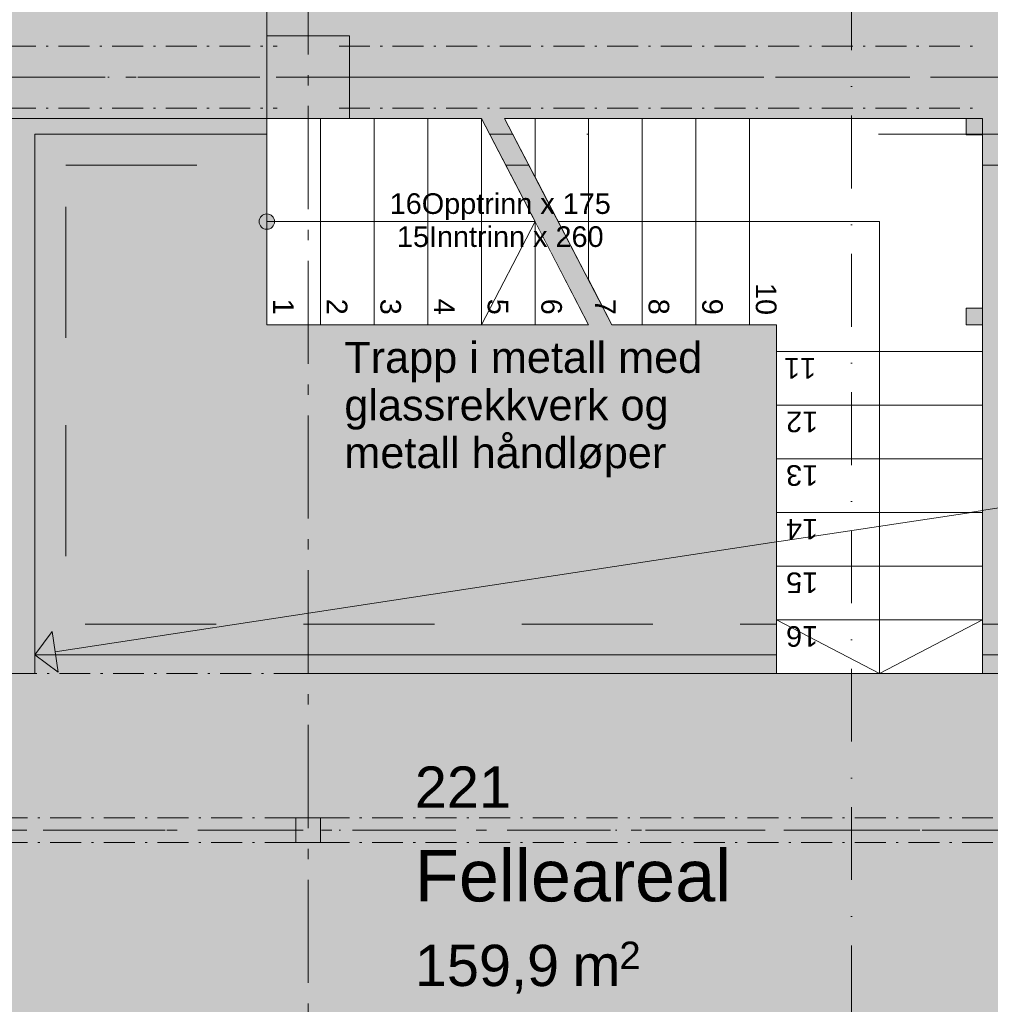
# Model space of a CAD drawing. Header units: millimetres. Extents: x -15957 to 238275, y -73214 to 42710.
# Tile 59 of 97: x 118188 to 122893, y -61795 to -57023. Entities that reach past the tile are written whole.
import ezdxf

# ---------------------------------------------------------------- set-up
doc = ezdxf.new("R2010")
doc.units = ezdxf.units.MM
doc.header["$LTSCALE"] = 0.5
doc.header["$MEASUREMENT"] = 0
for name, pattern in [('Akselinje', [1500, 1000, -200, 100, -200]), ('Dashed', [11288.88, 5644.44, -5644.44]), ('Dot & Dashed', [13405.56, 7055.56, -3527.78, 0, -2822.22]), ('Lang stiplet', [2116.666603, 1269.999981, -846.666622]), ('Over snittplan', [520, 300, -100, 20, -100]), ('PLINE', [0]), ('Prikk & stiplet', [1340.555525, 705.555534, -352.777767, 0, -282.222223]), ('Wipeout_Contour', [2000, 0, -2000])]:
    doc.linetypes.add(name, pattern=pattern)
for name, color, linetype in [('222- Søyler', 7, 'Continuous'), ('222- Søyler  (Skravur)', 7, 'Continuous'), ('222- Søyler  (Skravur)(Nye konstruksjoner)', 7, 'Continuous'), ('222- Søyler (Nye konstruksjoner)', 7, 'Continuous'), ('223- Bjelker', 7, 'Continuous'), ('223- Bjelker(Nye konstruksjoner)', 7, 'Continuous'), ('251- Frittbærende dekker', 7, 'Continuous'), ('251- Frittbærende dekker(Nye konstruksjoner)', 7, 'Continuous'), ('281- Innvendige trapper (Skravur)(Nye konstruksjoner)', 7, 'Continuous'), ('281- Innvendige trapper(Nye konstruksjoner)', 7, 'Continuous'), ('822- Modullinjer bygning', 7, 'Continuous'), ('852- Snittmarkør innvendig', 7, 'Continuous'), ('862- M___BRA(Skravur)', 7, 'Continuous'), ('862- M___Nettoareal Fase 0(Polylinje)(Nye konstruksjoner)', 7, 'Continuous'), ('862- M___Nettoareal Fase 0(Skravur)(Nye konstruksjoner)', 7, 'Continuous'), ('862- M___Nettoareal Fase 0(Tekst)(Nye konstruksjoner)', 7, 'Continuous'), ('892- Hjelpelag bygning(Nye konstruksjoner)', 7, 'Continuous')]:
    doc.layers.add(name, color=color, linetype=linetype)
doc.styles.add('GENERATED_STYLE_1', font='arial.ttf')

msp = doc.modelspace()

# ---------------------------------------------------------------- hatches: boundary and pattern name
at = {"layer": '222- Søyler  (Skravur)(Nye konstruksjoner)', "linetype": 'Continuous', "lineweight": 9, "true_color": 0x029e21}
msp.add_hatch(color=104, dxfattribs=at).paths.add_polyline_path([(119526, -61011.7), (119646, -61011.7), (119646, -60891.7), (119526, -60891.7)])
at = {"layer": '862- M___BRA(Skravur)', "linetype": 'Continuous', "lineweight": 0, "true_color": 0xffffff}
msp.add_hatch(color=7, dxfattribs=at).paths.add_polyline_path([(111786, -60301.7), (107986, -60301.7), (107986, -65451.7), (139686, -65451.7), (139686, -53981.8), (111786, -53981.7), (111786, -55621.7), (111786, -58571.7)])
at = {"layer": '862- M___Nettoareal Fase 0(Skravur)(Nye konstruksjoner)', "linetype": 'Continuous', "lineweight": 0, "true_color": 0xffffff}
for points in [[(111711, -54131.7), (111711, -57101.7), (111786, -57101.7), (111786, -58571.7), (111786, -59751.7), (111836, -59751.7), (111836, -65351.7), (118177.8, -65351.7), (118177.8, -62331.7), (134792.4, -62331.7), (134784.7, -57861.1), (126270.9, -57861.1), (126270.9, -54131.7), (119386, -54131.7), (119386, -57501.7), (114586, -57501.7), (114586, -54131.7)], [(114586, -57501.7), (119386, -57501.7), (119386, -54132.3), (114586, -54131.7)]]:
    msp.add_hatch(color=7, dxfattribs=at).paths.add_polyline_path(points)
at = {"layer": '892- Hjelpelag bygning(Nye konstruksjoner)', "linetype": 'Continuous', "lineweight": 0, "true_color": 0x000000}
msp.add_hatch(color=18, dxfattribs=at).paths.add_polyline_path([(118261, -60102.2), (118374.9, -60186), (118344.7, -59988.3)])

# ---------------------------------------------------------------- linework, layer by layer
at = {"layer": '222- Søyler (Nye konstruksjoner)', "color": 7, "linetype": 'PLINE', "lineweight": 13, "flags": 128}
msp.add_lwpolyline([(119526, -61011.7), (119646, -61011.7), (119646, -60891.7), (119526, -60891.7)], close=True, dxfattribs=at)
at = {"layer": '223- Bjelker', "color": 7, "linetype": 'Over snittplan', "lineweight": 5}
for p, q in [((116036, -57151.7), (119436, -57151.7)), ((119736, -57151.7), (122811, -57151.7)), ((116036, -57451.7), (119436, -57451.7)), ((119736, -57451.7), (122811, -57451.7))]:
    msp.add_line(p, q, dxfattribs=at)
at = {"layer": '223- Bjelker', "color": 253, "linetype": 'Prikk & stiplet', "lineweight": 9, "true_color": 0xb4b4b4}
msp.add_line((111386, -57301.7), (139836, -57301.7), dxfattribs=at)
at = {"layer": '223- Bjelker(Nye konstruksjoner)', "color": 7, "linetype": 'Over snittplan', "lineweight": 5}
for p, q in [((111836, -60891.7), (139686, -60891.7)), ((111836, -61011.7), (139686, -61011.7))]:
    msp.add_line(p, q, dxfattribs=at)
at = {"layer": '223- Bjelker(Nye konstruksjoner)', "color": 253, "linetype": 'Prikk & stiplet', "lineweight": 9, "true_color": 0xb4b4b4}
msp.add_line((111836, -60951.7), (139686, -60951.7), dxfattribs=at)
at = {"layer": '251- Frittbærende dekker(Nye konstruksjoner)', "color": 7, "linetype": 'PLINE', "lineweight": 13, "flags": 128}
msp.add_lwpolyline([(118261, -57578.7), (118261, -60102.2), (134797, -60102.2), (134797, -57578.7)], close=True, dxfattribs=at)
at = {"layer": '251- Frittbærende dekker(Nye konstruksjoner)', "color": 7, "linetype": 'Over snittplan', "lineweight": 13, "flags": 128}
msp.add_lwpolyline([(117996.1, -62331.7), (136311, -62331.7), (136311, -62321.7), (139686, -62321.7), (139680.6, -60191.7), (122856, -60191.7), (122856, -59931.7), (121856, -59931.7), (121856, -60191.7), (117996.1, -60191.7)], close=True, dxfattribs=at)
at = {"layer": '281- Innvendige trapper(Nye konstruksjoner)', "color": 7, "linetype": 'PLINE', "lineweight": 9}
for p, q in [((120426, -57501.7), (119386, -57501.7)), ((119386, -57501.7), (119386, -58501.7)), ((119386, -58501.7), (120946, -58501.7))]:
    msp.add_line(p, q, dxfattribs=at)
at = {"layer": '822- Modullinjer bygning', "color": 94, "linetype": 'Akselinje', "lineweight": 18}
for p, q in [((109102.5, -57301.7), (146808.7, -57301.7)), ((109301.5, -60951.7), (147007.7, -60951.7))]:
    msp.add_line(p, q, dxfattribs=at)
at = {"layer": '862- M___Nettoareal Fase 0(Polylinje)(Nye konstruksjoner)', "color": 7, "linetype": 'Continuous', "lineweight": 0, "true_color": 0xffffff, "flags": 128}
for points in [[(111711, -54131.7), (111711, -57101.7), (111786, -57101.7), (111786, -58571.7), (111786, -59751.7), (111836, -59751.7), (111836, -65351.7), (118177.8, -65351.7), (118177.8, -62331.7), (134792.4, -62331.7), (134784.7, -57861.1), (126270.9, -57861.1), (126270.9, -54131.7), (119386, -54131.7), (119386, -57501.7), (114586, -57501.7), (114586, -54131.7)], [(114586, -57501.7), (119386, -57501.7), (119386, -54132.3), (114586, -54131.7)]]:
    msp.add_lwpolyline(points, close=True, dxfattribs=at)
at = {"layer": '862- M___Nettoareal Fase 0(Polylinje)(Nye konstruksjoner)', "color": 7, "linetype": 'PLINE', "lineweight": 5, "flags": 128}
for points in [[(111711, -54131.7), (111711, -57101.7), (111786, -57101.7), (111786, -58571.7), (111786, -59751.7), (111836, -59751.7), (111836, -65351.7), (118177.8, -65351.7), (118177.8, -62331.7), (134792.4, -62331.7), (134784.7, -57861.1), (126270.9, -57861.1), (126270.9, -54131.7), (119386, -54131.7), (119386, -57501.7), (114586, -57501.7), (114586, -54131.7)], [(114586, -57501.7), (119386, -57501.7), (119386, -54132.3), (114586, -54131.7)]]:
    msp.add_lwpolyline(points, close=True, dxfattribs=at)
at = {"layer": '892- Hjelpelag bygning(Nye konstruksjoner)', "color": 7, "linetype": 'PLINE', "lineweight": 9}
for p, q in [((118261, -60102.2), (118344.7, -59988.3)), ((118344.7, -59988.3), (118374.9, -60186)), ((118261, -60102.2), (118374.9, -60186))]:
    msp.add_line(p, q, dxfattribs=at)
at = {"layer": '892- Hjelpelag bygning(Nye konstruksjoner)', "color": 253, "linetype": 'Lang stiplet', "lineweight": 9, "true_color": 0xaaaaaa, "flags": 128}
for points in [[(118261, -60102.2), (118261, -57578.7), (134797, -57578.7), (134797, -60102.2)], [(118411, -57728.7), (134597, -57728.7), (134597, -59952.2), (118411, -59952.2)]]:
    msp.add_lwpolyline(points, close=True, dxfattribs=at)

# ---------------------------------------------------------------- texts
at = {"layer": '862- M___Nettoareal Fase 0(Tekst)(Nye konstruksjoner)', "color": 7, "lineweight": 5, "attachment_point": 1, "style": 'GENERATED_STYLE_1'}
for s, insert, char_height in [('\\A1;{\\pql;\\pt0;\\fArial|b0|i0|c0|p0;\\W1.000000;}', (120561.3, -60596.6), 200), ('\\A1;{\\pql;\\pt0;\\fArial|b0|i0|c0|p0;\\W1.000000;221}', (120103.6, -60642.4), 200), ('\\A1;{\\pql;\\pt0;\\fArial|b0|i0|c0|p0;\\W1.000000;Felleareal}', (120103.6, -61046.6), 250), ('\\A1;{\\pql;\\pt0;\\fArial|b0|i0|c0|p0;\\W1.000000;}', (121609.1, -60989.5), 250), ('\\A1;{\\pql;\\pt0;\\fArial|b0|i0|c0|p0;\\W1.000000;}', (120103.6, -61460.9), 200), ('\\A1;{\\pql;\\fArial|b0|i0|c0|p0;\\W1.000000;159,9}', (120103.6, -61506.6), 200), ('\\A1;{\\pql;\\fArial|b0|i0|c0|p0;\\W1.000000;2}', (121094.7, -61491.4), 133.333), ('\\A1;{\\pql;\\fArial|b0|i0|c0|p0;\\W1.000000; m}', (120790, -61506.6), 200)]:
    msp.add_mtext(s, dxfattribs=dict(at, insert=insert, char_height=char_height))
at = {"layer": '892- Hjelpelag bygning(Nye konstruksjoner)', "color": 7, "linetype": 'Continuous', "lineweight": 5, "insert": (119761.7, -58584.7), "char_height": 150, "attachment_point": 1, "line_spacing_factor": 0.923612, "style": 'GENERATED_STYLE_1'}
msp.add_mtext('\\A1;{\\pql;\\fArial|b0|i0|c0|p0;\\W1.000000;Trapp i metall med\\P\\pql;\\fArial|b0|i0|c0|p0;\\W1.000000;glassrekkverk og \\P\\pql;\\fArial|b0|i0|c0|p0;\\W1.000000;metall håndløper}', dxfattribs=at)

# ---------------------------------------------------------------- next in the draw order: wipeouts: each hides what was drawn before it
at = {"color": 254, "linetype": 'Wipeout_Contour', "lineweight": 0, "ltscale": 531390.253608}
msp.add_wipeout([(119646, -57501.7), (119386, -57501.7), (119386, -58501.7), (119646, -58501.7)], dxfattribs=at).dxf.layer = '281- Innvendige trapper (Skravur)(Nye konstruksjoner)'

# ---------------------------------------------------------------- next in the draw order: hatches: boundary and pattern name
at = {"layer": '281- Innvendige trapper(Nye konstruksjoner)', "linetype": 'Continuous', "lineweight": 9, "true_color": 0xb4b4b4}
msp.add_hatch(color=253, dxfattribs=at).paths.add_polyline_path([(119386, -58039.2, 1), (119386, -57964.2, 1)])

# ---------------------------------------------------------------- next in the draw order: linework, layer by layer
at = {"layer": '281- Innvendige trapper(Nye konstruksjoner)', "color": 7, "linetype": 'PLINE', "lineweight": 5}
for p, q in [((119386, -57501.7), (119386, -58501.7)), ((119646, -58501.7), (119646, -57501.7))]:
    msp.add_line(p, q, dxfattribs=at)
at = {"layer": '281- Innvendige trapper(Nye konstruksjoner)', "color": 7, "linetype": 'PLINE', "lineweight": 9}
for p, q in [((119646, -57501.7), (119386, -57501.7)), ((119386, -58501.7), (119646, -58501.7))]:
    msp.add_line(p, q, dxfattribs=at)
at = {"layer": '281- Innvendige trapper(Nye konstruksjoner)', "color": 7, "linetype": 'PLINE', "lineweight": 9, "flags": 128}
msp.add_lwpolyline([(119386, -58039.2, 1), (119386, -57964.2, 1)], format="xyb", close=True, dxfattribs=at)
at = {"layer": '822- Modullinjer bygning', "color": 94, "linetype": 'Akselinje', "lineweight": 18}
msp.add_line((119586, -69191.4), (119586, -44666.4), dxfattribs=at)

# ---------------------------------------------------------------- next in the draw order: texts
at = {"layer": '281- Innvendige trapper(Nye konstruksjoner)', "color": 7, "lineweight": 5, "insert": (119466.7, -58375.5), "char_height": 100, "attachment_point": 4, "rotation": 270, "style": 'GENERATED_STYLE_1'}
msp.add_mtext('\\A1;{\\pql;\\fArial|b0|i0|c0|p0;\\W1.000000;1}', dxfattribs=at)

# ---------------------------------------------------------------- next in the draw order: wipeouts: each hides what was drawn before it
at = {"color": 254, "linetype": 'Wipeout_Contour', "lineweight": 0, "ltscale": 532326.082995}
msp.add_wipeout([(119906, -57501.7), (119646, -57501.7), (119646, -58501.7), (119906, -58501.7)], dxfattribs=at).dxf.layer = '281- Innvendige trapper (Skravur)(Nye konstruksjoner)'

# ---------------------------------------------------------------- next in the draw order: hatches: boundary and pattern name
at = {"layer": '222- Søyler  (Skravur)', "linetype": 'Continuous', "lineweight": 9, "true_color": 0xb4b4b4}
msp.add_hatch(color=253, dxfattribs=at).paths.add_polyline_path([(119386, -57501.7), (119786, -57501.7), (119786, -57101.7), (119386, -57101.7)])

# ---------------------------------------------------------------- next in the draw order: linework, layer by layer
at = {"layer": '222- Søyler', "color": 7, "linetype": 'PLINE', "lineweight": 13, "flags": 128}
msp.add_lwpolyline([(119386, -57501.7), (119786, -57501.7), (119786, -57101.7), (119386, -57101.7)], close=True, dxfattribs=at)
at = {"layer": '281- Innvendige trapper(Nye konstruksjoner)', "color": 7, "linetype": 'PLINE', "lineweight": 5}
for p, q in [((119646, -57501.7), (119646, -58501.7)), ((119906, -58501.7), (119906, -57501.7))]:
    msp.add_line(p, q, dxfattribs=at)
at = {"layer": '281- Innvendige trapper(Nye konstruksjoner)', "color": 7, "linetype": 'PLINE', "lineweight": 9}
for p, q in [((119906, -57501.7), (119646, -57501.7)), ((119386, -58001.7), (119646, -58001.7)), ((119646, -58501.7), (119906, -58501.7))]:
    msp.add_line(p, q, dxfattribs=at)

# ---------------------------------------------------------------- next in the draw order: texts
at = {"layer": '281- Innvendige trapper(Nye konstruksjoner)', "color": 7, "lineweight": 5, "insert": (119726.7, -58375.5), "char_height": 100, "attachment_point": 4, "rotation": 270, "style": 'GENERATED_STYLE_1'}
msp.add_mtext('\\A1;{\\pql;\\fArial|b0|i0|c0|p0;\\W1.000000;2}', dxfattribs=at)

# ---------------------------------------------------------------- next in the draw order: wipeouts: each hides what was drawn before it
at = {"color": 254, "linetype": 'Wipeout_Contour', "lineweight": 0, "ltscale": 533262.298341}
msp.add_wipeout([(120166, -57501.7), (119906, -57501.7), (119906, -58501.7), (120166, -58501.7)], dxfattribs=at).dxf.layer = '281- Innvendige trapper (Skravur)(Nye konstruksjoner)'

# ---------------------------------------------------------------- next in the draw order: linework, layer by layer
at = {"layer": '281- Innvendige trapper(Nye konstruksjoner)', "color": 7, "linetype": 'PLINE', "lineweight": 5}
for p, q in [((119906, -57501.7), (119906, -58501.7)), ((120166, -58501.7), (120166, -57501.7))]:
    msp.add_line(p, q, dxfattribs=at)
at = {"layer": '281- Innvendige trapper(Nye konstruksjoner)', "color": 7, "linetype": 'PLINE', "lineweight": 9}
for p, q in [((120166, -57501.7), (119906, -57501.7)), ((119906, -58501.7), (120166, -58501.7))]:
    msp.add_line(p, q, dxfattribs=at)

# ---------------------------------------------------------------- next in the draw order: texts
at = {"layer": '281- Innvendige trapper(Nye konstruksjoner)', "color": 7, "lineweight": 5, "insert": (119985.8, -58375.5), "char_height": 100, "attachment_point": 4, "rotation": 270, "style": 'GENERATED_STYLE_1'}
msp.add_mtext('\\A1;{\\pql;\\fArial|b0|i0|c0|p0;\\W1.000000;3}', dxfattribs=at)

# ---------------------------------------------------------------- next in the draw order: wipeouts: each hides what was drawn before it
at = {"color": 254, "linetype": 'Wipeout_Contour', "lineweight": 0, "ltscale": 534198.897659}
msp.add_wipeout([(120166, -57501.7), (120166, -58501.7), (120426, -58501.7), (120426, -57501.7)], dxfattribs=at).dxf.layer = '281- Innvendige trapper (Skravur)(Nye konstruksjoner)'

# ---------------------------------------------------------------- next in the draw order: linework, layer by layer
at = {"layer": '281- Innvendige trapper(Nye konstruksjoner)', "color": 7, "linetype": 'PLINE', "lineweight": 5}
for p, q in [((120166, -57501.7), (120166, -58501.7)), ((120426, -58501.7), (120426, -57501.7))]:
    msp.add_line(p, q, dxfattribs=at)
at = {"layer": '281- Innvendige trapper(Nye konstruksjoner)', "color": 7, "linetype": 'PLINE', "lineweight": 9}
for p, q in [((120426, -57501.7), (120166, -57501.7)), ((120166, -58501.7), (120426, -58501.7))]:
    msp.add_line(p, q, dxfattribs=at)

# ---------------------------------------------------------------- next in the draw order: texts
at = {"layer": '281- Innvendige trapper(Nye konstruksjoner)', "color": 7, "lineweight": 5, "insert": (120246.7, -58375.5), "char_height": 100, "attachment_point": 4, "rotation": 270, "style": 'GENERATED_STYLE_1'}
msp.add_mtext('\\A1;{\\pql;\\fArial|b0|i0|c0|p0;\\W1.000000;4}', dxfattribs=at)

# ---------------------------------------------------------------- next in the draw order: wipeouts: each hides what was drawn before it
at = {"color": 254, "linetype": 'Wipeout_Contour', "lineweight": 0, "ltscale": 535351.920556}
msp.add_wipeout([(120686, -58001.7), (120426, -57501.7), (120426, -58501.7), (120686, -58501.7)], dxfattribs=at).dxf.layer = '281- Innvendige trapper (Skravur)(Nye konstruksjoner)'

# ---------------------------------------------------------------- next in the draw order: linework, layer by layer
at = {"layer": '281- Innvendige trapper(Nye konstruksjoner)', "color": 7, "linetype": 'PLINE', "lineweight": 5}
for p, q in [((120426, -57501.7), (120426, -58501.7)), ((120686, -58501.7), (120686, -58001.7))]:
    msp.add_line(p, q, dxfattribs=at)
at = {"layer": '281- Innvendige trapper(Nye konstruksjoner)', "color": 7, "linetype": 'PLINE', "lineweight": 9}
msp.add_line((120426, -58501.7), (120686, -58501.7), dxfattribs=at)

# ---------------------------------------------------------------- next in the draw order: texts
at = {"layer": '281- Innvendige trapper(Nye konstruksjoner)', "color": 7, "lineweight": 5, "insert": (120505.9, -58375.5), "char_height": 100, "attachment_point": 4, "rotation": 270, "style": 'GENERATED_STYLE_1'}
msp.add_mtext('\\A1;{\\pql;\\fArial|b0|i0|c0|p0;\\W1.000000;5}', dxfattribs=at)

# ---------------------------------------------------------------- next in the draw order: wipeouts: each hides what was drawn before it
at = {"color": 254, "linetype": 'Wipeout_Contour', "lineweight": 0, "ltscale": 401042.051933}
msp.add_wipeout([(120538.7, -57501.7), (120686, -57785), (120686, -57501.7)], dxfattribs=at).dxf.layer = '281- Innvendige trapper (Skravur)(Nye konstruksjoner)'

# ---------------------------------------------------------------- next in the draw order: linework, layer by layer
at = {"layer": '281- Innvendige trapper(Nye konstruksjoner)', "color": 7, "linetype": 'Dashed', "lineweight": 9}
msp.add_line((120686, -57501.7), (120538.7, -57501.7), dxfattribs=at)
at = {"layer": '281- Innvendige trapper(Nye konstruksjoner)', "color": 7, "linetype": 'Dashed', "lineweight": 5}
msp.add_line((120686, -57785), (120686, -57501.7), dxfattribs=at)

# ---------------------------------------------------------------- next in the draw order: wipeouts: each hides what was drawn before it
at = {"color": 254, "linetype": 'Wipeout_Contour', "lineweight": 0, "ltscale": 402370.432769}
msp.add_wipeout([(120686, -58501.7), (120946, -58501.7), (120686, -58001.7)], dxfattribs=at).dxf.layer = '281- Innvendige trapper (Skravur)(Nye konstruksjoner)'

# ---------------------------------------------------------------- next in the draw order: linework, layer by layer
at = {"layer": '281- Innvendige trapper(Nye konstruksjoner)', "color": 7, "linetype": 'PLINE', "lineweight": 5}
msp.add_line((120686, -58001.7), (120686, -58501.7), dxfattribs=at)
at = {"layer": '281- Innvendige trapper(Nye konstruksjoner)', "color": 7, "linetype": 'PLINE', "lineweight": 9}
msp.add_line((120686, -58501.7), (120946, -58501.7), dxfattribs=at)

# ---------------------------------------------------------------- next in the draw order: texts
at = {"layer": '281- Innvendige trapper(Nye konstruksjoner)', "color": 7, "lineweight": 5, "insert": (120765.9, -58375.5), "char_height": 100, "attachment_point": 4, "rotation": 270, "style": 'GENERATED_STYLE_1'}
msp.add_mtext('\\A1;{\\pql;\\fArial|b0|i0|c0|p0;\\W1.000000;6}', dxfattribs=at)

# ---------------------------------------------------------------- next in the draw order: wipeouts: each hides what was drawn before it
at = {"color": 254, "linetype": 'Wipeout_Contour', "lineweight": 0, "ltscale": 535667.630342}
msp.add_wipeout([(120686, -57501.7), (120686, -57785), (120946, -58285), (120946, -57501.7)], dxfattribs=at).dxf.layer = '281- Innvendige trapper (Skravur)(Nye konstruksjoner)'

# ---------------------------------------------------------------- next in the draw order: linework, layer by layer
at = {"layer": '281- Innvendige trapper(Nye konstruksjoner)', "color": 7, "linetype": 'PLINE', "lineweight": 9}
for p, q in [((120686, -58001.7), (120426, -57501.7)), ((119646, -58001.7), (120686, -58001.7)), ((120426, -58501.7), (120686, -58001.7))]:
    msp.add_line(p, q, dxfattribs=at)
at = {"layer": '281- Innvendige trapper(Nye konstruksjoner)', "color": 7, "linetype": 'Dashed', "lineweight": 5}
for p, q in [((120686, -57501.7), (120686, -57785)), ((120946, -58285), (120946, -57501.7))]:
    msp.add_line(p, q, dxfattribs=at)
at = {"layer": '281- Innvendige trapper(Nye konstruksjoner)', "color": 7, "linetype": 'Dashed', "lineweight": 9}
msp.add_line((120946, -57501.7), (120686, -57501.7), dxfattribs=at)

# ---------------------------------------------------------------- next in the draw order: wipeouts: each hides what was drawn before it
at = {"color": 254, "linetype": 'Wipeout_Contour', "lineweight": 0, "ltscale": 671370.104893}
msp.add_wipeout([(121206, -57501.7), (120946, -57501.7), (120946, -58285), (121058.7, -58501.7), (121206, -58501.7)], dxfattribs=at).dxf.layer = '281- Innvendige trapper (Skravur)(Nye konstruksjoner)'

# ---------------------------------------------------------------- next in the draw order: linework, layer by layer
at = {"layer": '281- Innvendige trapper(Nye konstruksjoner)', "color": 7, "linetype": 'PLINE', "lineweight": 9}
msp.add_line((120426, -57501.7), (120946, -58501.7), dxfattribs=at)
at = {"layer": '281- Innvendige trapper(Nye konstruksjoner)', "color": 7, "linetype": 'Dashed', "lineweight": 5}
for p, q in [((120538.7, -57501.7), (121058.7, -58501.7)), ((120946, -57501.7), (120946, -58285)), ((121206, -58501.7), (121206, -57501.7))]:
    msp.add_line(p, q, dxfattribs=at)
at = {"layer": '281- Innvendige trapper(Nye konstruksjoner)', "color": 7, "linetype": 'Dashed', "lineweight": 9}
for p, q in [((121206, -57501.7), (120946, -57501.7)), ((121058.7, -58501.7), (121206, -58501.7))]:
    msp.add_line(p, q, dxfattribs=at)

# ---------------------------------------------------------------- next in the draw order: texts
at = {"layer": '281- Innvendige trapper(Nye konstruksjoner)', "color": 7, "lineweight": 5, "insert": (121026.7, -58375.5), "char_height": 100, "attachment_point": 4, "rotation": 270, "style": 'GENERATED_STYLE_1'}
msp.add_mtext('\\A1;{\\pql;\\fArial|b0|i0|c0|p0;\\W1.000000;7}', dxfattribs=at)

# ---------------------------------------------------------------- next in the draw order: wipeouts: each hides what was drawn before it
at = {"color": 254, "linetype": 'Wipeout_Contour', "lineweight": 0, "ltscale": 537949.093942}
msp.add_wipeout([(121206, -57501.7), (121206, -58501.7), (121466, -58501.7), (121466, -57501.7)], dxfattribs=at).dxf.layer = '281- Innvendige trapper (Skravur)(Nye konstruksjoner)'

# ---------------------------------------------------------------- next in the draw order: linework, layer by layer
at = {"layer": '281- Innvendige trapper(Nye konstruksjoner)', "color": 7, "linetype": 'Dashed', "lineweight": 5}
for p, q in [((121206, -57501.7), (121206, -58501.7)), ((121466, -58501.7), (121466, -57501.7))]:
    msp.add_line(p, q, dxfattribs=at)
at = {"layer": '281- Innvendige trapper(Nye konstruksjoner)', "color": 7, "linetype": 'Dashed', "lineweight": 9}
for p, q in [((121466, -57501.7), (121206, -57501.7)), ((121206, -58501.7), (121466, -58501.7))]:
    msp.add_line(p, q, dxfattribs=at)

# ---------------------------------------------------------------- next in the draw order: texts
at = {"layer": '281- Innvendige trapper(Nye konstruksjoner)', "color": 7, "lineweight": 5, "char_height": 100, "style": 'GENERATED_STYLE_1'}
for s, insert, attachment_point in [('\\A1;{\\pqc;\\pt0,24100;\\fArial|b0|i0|c0|p0;\\W1.000000;16Opptrinn x \\fArial|b0|i0|c0|p0;\\W1.000000;175\\fArial|b0|i0|c0|p0;\\W1.000000;\\A1{\\H.66x;\\S^  ;}\\fArial|b0|i0|c0|p0;\\W1.000000;\\fArial|b0|i0|c0|p0;\\W1.000000;\\fArial|b0|i0|c0|p0;\\W1.000000;\\fArial|b0|i0|c0|p0;\\W1.000000;\\A1{\\H.66x;\\S^  ;}\\fArial|b0|i0|c0|p0;\\W1.000000;\\fArial|b0|i0|c0|p0;\\W1.000000;\\fArial|b0|i0|c0|p0;\\W1.000000;\\fArial|b0|i0|c0|p0;\\W1.000000;\\A1{\\H.66x;\\S^  ;}\\fArial|b0|i0|c0|p0;\\W1.000000;}', (120556, -57994.7), 8), ('\\A1;{\\pqc;\\pt0,24100;\\fArial|b0|i0|c0|p0;\\W1.000000;15Inntrinn x \\fArial|b0|i0|c0|p0;\\W1.000000;260\\fArial|b0|i0|c0|p0;\\W1.000000;\\A1{\\H.66x;\\S^  ;}\\fArial|b0|i0|c0|p0;\\W1.000000;\\fArial|b0|i0|c0|p0;\\W1.000000;\\fArial|b0|i0|c0|p0;\\W1.000000;\\fArial|b0|i0|c0|p0;\\W1.000000;\\A1{\\H.66x;\\S^  ;}\\fArial|b0|i0|c0|p0;\\W1.000000;\\fArial|b0|i0|c0|p0;\\W1.000000;\\fArial|b0|i0|c0|p0;\\W1.000000;\\fArial|b0|i0|c0|p0;\\W1.000000;\\A1{\\H.66x;\\S^  ;}\\fArial|b0|i0|c0|p0;\\W1.000000;}', (120556, -58024.6), 2)]:
    msp.add_mtext(s, dxfattribs=dict(at, insert=insert, attachment_point=attachment_point))
at = {"layer": '281- Innvendige trapper(Nye konstruksjoner)', "color": 7, "lineweight": 5, "insert": (121285.9, -58375.5), "char_height": 100, "attachment_point": 4, "rotation": 270, "style": 'GENERATED_STYLE_1'}
msp.add_mtext('\\A1;{\\pql;\\fArial|b0|i0|c0|p0;\\W1.000000;8}', dxfattribs=at)

# ---------------------------------------------------------------- next in the draw order: wipeouts: each hides what was drawn before it
at = {"color": 254, "linetype": 'Wipeout_Contour', "lineweight": 0, "ltscale": 538887.582917}
msp.add_wipeout([(121466, -57501.7), (121466, -58501.7), (121726, -58501.7), (121726, -57501.7)], dxfattribs=at).dxf.layer = '281- Innvendige trapper (Skravur)(Nye konstruksjoner)'

# ---------------------------------------------------------------- next in the draw order: linework, layer by layer
at = {"layer": '281- Innvendige trapper(Nye konstruksjoner)', "color": 7, "linetype": 'Dashed', "lineweight": 5}
for p, q in [((121466, -57501.7), (121466, -58501.7)), ((121726, -58501.7), (121726, -57501.7))]:
    msp.add_line(p, q, dxfattribs=at)
at = {"layer": '281- Innvendige trapper(Nye konstruksjoner)', "color": 7, "linetype": 'Dashed', "lineweight": 9}
for p, q in [((121726, -57501.7), (121466, -57501.7)), ((121466, -58501.7), (121726, -58501.7))]:
    msp.add_line(p, q, dxfattribs=at)

# ---------------------------------------------------------------- next in the draw order: texts
at = {"layer": '281- Innvendige trapper(Nye konstruksjoner)', "color": 7, "lineweight": 5, "insert": (121545.9, -58375.5), "char_height": 100, "attachment_point": 4, "rotation": 270, "style": 'GENERATED_STYLE_1'}
msp.add_mtext('\\A1;{\\pql;\\fArial|b0|i0|c0|p0;\\W1.000000;9}', dxfattribs=at)

# ---------------------------------------------------------------- next in the draw order: wipeouts: each hides what was drawn before it
at = {"color": 254, "linetype": 'Wipeout_Contour', "lineweight": 0, "ltscale": 811855.141265}
msp.add_wipeout([(121726, -58501.7), (121856, -58501.7), (121856, -58631.7), (122856, -58631.7), (122856, -57501.7), (121726, -57501.7)], dxfattribs=at).dxf.layer = '281- Innvendige trapper (Skravur)(Nye konstruksjoner)'

# ---------------------------------------------------------------- next in the draw order: hatches: boundary and pattern name
at = {"layer": '222- Søyler  (Skravur)(Nye konstruksjoner)', "linetype": 'Continuous', "lineweight": 9, "true_color": 0xb4b4b4}
for points in [[(122776, -57581.7), (122856, -57581.7), (122856, -57501.7), (122776, -57501.7)], [(122776, -58501.7), (122856, -58501.7), (122856, -58421.7), (122776, -58421.7)]]:
    msp.add_hatch(color=253, dxfattribs=at).paths.add_polyline_path(points)

# ---------------------------------------------------------------- next in the draw order: linework, layer by layer
at = {"layer": '222- Søyler (Nye konstruksjoner)', "color": 7, "linetype": 'PLINE', "lineweight": 13, "flags": 128}
for points in [[(122776, -57581.7), (122856, -57581.7), (122856, -57501.7), (122776, -57501.7)], [(122776, -58501.7), (122856, -58501.7), (122856, -58421.7), (122776, -58421.7)]]:
    msp.add_lwpolyline(points, close=True, dxfattribs=at)
at = {"layer": '281- Innvendige trapper(Nye konstruksjoner)', "color": 7, "linetype": 'Dashed', "lineweight": 5}
for p, q in [((121726, -57501.7), (121726, -58501.7)), ((120798.7, -58001.7), (121726, -58001.7)), ((121726, -58001.7), (122356, -58001.7)), ((121856, -58631.7), (122856, -58631.7))]:
    msp.add_line(p, q, dxfattribs=at)
at = {"layer": '281- Innvendige trapper(Nye konstruksjoner)', "color": 7, "linetype": 'Dashed', "lineweight": 9}
for p, q in [((122856, -57501.7), (121726, -57501.7)), ((122856, -58631.7), (122856, -57501.7)), ((121726, -58501.7), (121856, -58501.7)), ((121856, -58501.7), (121856, -58631.7))]:
    msp.add_line(p, q, dxfattribs=at)

# ---------------------------------------------------------------- next in the draw order: texts
at = {"layer": '281- Innvendige trapper(Nye konstruksjoner)', "color": 7, "lineweight": 5, "insert": (121805.9, -58299.2), "char_height": 100, "attachment_point": 4, "rotation": 270, "style": 'GENERATED_STYLE_1'}
msp.add_mtext('\\A1;{\\pql;\\fArial|b0|i0|c0|p0;\\W1.000000;10}', dxfattribs=at)

# ---------------------------------------------------------------- next in the draw order: wipeouts: each hides what was drawn before it
at = {"color": 254, "linetype": 'Wipeout_Contour', "lineweight": 0, "ltscale": 542939.948029}
msp.add_wipeout([(121856, -58891.7), (122856, -58891.7), (122856, -58631.7), (121856, -58631.7)], dxfattribs=at).dxf.layer = '281- Innvendige trapper (Skravur)(Nye konstruksjoner)'

# ---------------------------------------------------------------- next in the draw order: linework, layer by layer
at = {"layer": '281- Innvendige trapper(Nye konstruksjoner)', "color": 7, "linetype": 'Dashed', "lineweight": 5}
for p, q in [((122356, -58001.7), (122356, -58631.7)), ((122856, -58631.7), (121856, -58631.7)), ((121856, -58891.7), (122856, -58891.7))]:
    msp.add_line(p, q, dxfattribs=at)
at = {"layer": '281- Innvendige trapper(Nye konstruksjoner)', "color": 7, "linetype": 'Dashed', "lineweight": 9}
for p, q in [((121856, -58631.7), (121856, -58891.7)), ((122856, -58891.7), (122856, -58631.7))]:
    msp.add_line(p, q, dxfattribs=at)

# ---------------------------------------------------------------- next in the draw order: texts
at = {"layer": '281- Innvendige trapper(Nye konstruksjoner)', "color": 7, "lineweight": 5, "insert": (122048.3, -58712.4), "char_height": 100, "attachment_point": 4, "rotation": 180, "style": 'GENERATED_STYLE_1'}
msp.add_mtext('\\A1;{\\pql;\\fArial|b0|i0|c0|p0;\\W1.000000;11}', dxfattribs=at)

# ---------------------------------------------------------------- next in the draw order: wipeouts: each hides what was drawn before it
at = {"color": 254, "linetype": 'Wipeout_Contour', "lineweight": 0, "ltscale": 543390.993096}
msp.add_wipeout([(121856, -59151.7), (122856, -59151.7), (122856, -58891.7), (121856, -58891.7)], dxfattribs=at).dxf.layer = '281- Innvendige trapper (Skravur)(Nye konstruksjoner)'

# ---------------------------------------------------------------- next in the draw order: linework, layer by layer
at = {"layer": '281- Innvendige trapper(Nye konstruksjoner)', "color": 7, "linetype": 'Dashed', "lineweight": 5}
for p, q in [((122856, -58891.7), (121856, -58891.7)), ((121856, -59151.7), (122856, -59151.7))]:
    msp.add_line(p, q, dxfattribs=at)
at = {"layer": '281- Innvendige trapper(Nye konstruksjoner)', "color": 7, "linetype": 'Dashed', "lineweight": 9}
for p, q in [((121856, -58891.7), (121856, -59151.7)), ((122856, -59151.7), (122856, -58891.7))]:
    msp.add_line(p, q, dxfattribs=at)

# ---------------------------------------------------------------- next in the draw order: texts
at = {"layer": '281- Innvendige trapper(Nye konstruksjoner)', "color": 7, "lineweight": 5, "insert": (122058.5, -58972.4), "char_height": 100, "attachment_point": 4, "rotation": 180, "style": 'GENERATED_STYLE_1'}
msp.add_mtext('\\A1;{\\pql;\\fArial|b0|i0|c0|p0;\\W1.000000;12}', dxfattribs=at)

# ---------------------------------------------------------------- next in the draw order: wipeouts: each hides what was drawn before it
at = {"color": 254, "linetype": 'Wipeout_Contour', "lineweight": 0, "ltscale": 543843.652897}
msp.add_wipeout([(121856, -59411.7), (122856, -59411.7), (122856, -59151.7), (121856, -59151.7)], dxfattribs=at).dxf.layer = '281- Innvendige trapper (Skravur)(Nye konstruksjoner)'

# ---------------------------------------------------------------- next in the draw order: linework, layer by layer
at = {"layer": '281- Innvendige trapper(Nye konstruksjoner)', "color": 7, "linetype": 'Dashed', "lineweight": 5}
for p, q in [((122856, -59151.7), (121856, -59151.7)), ((121856, -59411.7), (122856, -59411.7))]:
    msp.add_line(p, q, dxfattribs=at)
at = {"layer": '281- Innvendige trapper(Nye konstruksjoner)', "color": 7, "linetype": 'Dashed', "lineweight": 9}
for p, q in [((121856, -59151.7), (121856, -59411.7)), ((122856, -59411.7), (122856, -59151.7))]:
    msp.add_line(p, q, dxfattribs=at)

# ---------------------------------------------------------------- next in the draw order: texts
at = {"layer": '281- Innvendige trapper(Nye konstruksjoner)', "color": 7, "lineweight": 5, "insert": (122058.5, -59231.6), "char_height": 100, "attachment_point": 4, "rotation": 180, "style": 'GENERATED_STYLE_1'}
msp.add_mtext('\\A1;{\\pql;\\fArial|b0|i0|c0|p0;\\W1.000000;13}', dxfattribs=at)

# ---------------------------------------------------------------- next in the draw order: wipeouts: each hides what was drawn before it
at = {"color": 254, "linetype": 'Wipeout_Contour', "lineweight": 0, "ltscale": 544297.923402}
msp.add_wipeout([(121856, -59671.7), (122856, -59671.7), (122856, -59411.7), (121856, -59411.7)], dxfattribs=at).dxf.layer = '281- Innvendige trapper (Skravur)(Nye konstruksjoner)'

# ---------------------------------------------------------------- next in the draw order: linework, layer by layer
at = {"layer": '281- Innvendige trapper(Nye konstruksjoner)', "color": 7, "linetype": 'Dashed', "lineweight": 5}
for p, q in [((122856, -59411.7), (121856, -59411.7)), ((121856, -59671.7), (122856, -59671.7))]:
    msp.add_line(p, q, dxfattribs=at)
at = {"layer": '281- Innvendige trapper(Nye konstruksjoner)', "color": 7, "linetype": 'Dashed', "lineweight": 9}
for p, q in [((121856, -59411.7), (121856, -59671.7)), ((122856, -59671.7), (122856, -59411.7))]:
    msp.add_line(p, q, dxfattribs=at)

# ---------------------------------------------------------------- next in the draw order: texts
at = {"layer": '281- Innvendige trapper(Nye konstruksjoner)', "color": 7, "lineweight": 5, "insert": (122058.5, -59492.4), "char_height": 100, "attachment_point": 4, "rotation": 180, "style": 'GENERATED_STYLE_1'}
msp.add_mtext('\\A1;{\\pql;\\fArial|b0|i0|c0|p0;\\W1.000000;14}', dxfattribs=at)

# ---------------------------------------------------------------- next in the draw order: wipeouts: each hides what was drawn before it
at = {"color": 254, "linetype": 'Wipeout_Contour', "lineweight": 0, "ltscale": 544753.800581}
msp.add_wipeout([(121856, -59931.7), (122856, -59931.7), (122856, -59671.7), (121856, -59671.7)], dxfattribs=at).dxf.layer = '281- Innvendige trapper (Skravur)(Nye konstruksjoner)'

# ---------------------------------------------------------------- next in the draw order: linework, layer by layer
at = {"layer": '281- Innvendige trapper(Nye konstruksjoner)', "color": 7, "linetype": 'Dashed', "lineweight": 5}
for p, q in [((122856, -59671.7), (121856, -59671.7)), ((121856, -59931.7), (122856, -59931.7))]:
    msp.add_line(p, q, dxfattribs=at)
at = {"layer": '281- Innvendige trapper(Nye konstruksjoner)', "color": 7, "linetype": 'Dashed', "lineweight": 9}
for p, q in [((121856, -59671.7), (121856, -59931.7)), ((122856, -59931.7), (122856, -59671.7))]:
    msp.add_line(p, q, dxfattribs=at)

# ---------------------------------------------------------------- next in the draw order: texts
at = {"layer": '281- Innvendige trapper(Nye konstruksjoner)', "color": 7, "lineweight": 5, "insert": (122058.5, -59751.6), "char_height": 100, "attachment_point": 4, "rotation": 180, "style": 'GENERATED_STYLE_1'}
msp.add_mtext('\\A1;{\\pql;\\fArial|b0|i0|c0|p0;\\W1.000000;15}', dxfattribs=at)

# ---------------------------------------------------------------- next in the draw order: wipeouts: each hides what was drawn before it
at = {"color": 254, "linetype": 'Wipeout_Contour', "lineweight": 0, "ltscale": 545211.280405}
msp.add_wipeout([(121856, -60191.7), (122856, -60191.7), (122856, -59931.7), (121856, -59931.7)], dxfattribs=at).dxf.layer = '281- Innvendige trapper (Skravur)(Nye konstruksjoner)'

# ---------------------------------------------------------------- next in the draw order: linework, layer by layer
at = {"layer": '251- Frittbærende dekker', "color": 7, "linetype": 'Dot & Dashed', "lineweight": 13, "flags": 128}
msp.add_lwpolyline([(118261, -60191.7), (118261, -57578.7), (134797, -57578.7), (134797, -60191.7)], close=True, dxfattribs=at)
at = {"layer": '281- Innvendige trapper(Nye konstruksjoner)', "color": 7, "linetype": 'Dashed', "lineweight": 5}
for p, q in [((122356, -58631.7), (122356, -59931.7)), ((122856, -59931.7), (121856, -59931.7)), ((121856, -59931.7), (122356, -60191.7)), ((122356, -59931.7), (122356, -60191.7)), ((122356, -60191.7), (122856, -59931.7)), ((121856, -60191.7), (122856, -60191.7))]:
    msp.add_line(p, q, dxfattribs=at)
at = {"layer": '281- Innvendige trapper(Nye konstruksjoner)', "color": 7, "linetype": 'Dashed', "lineweight": 9}
for p, q in [((121856, -59931.7), (121856, -60191.7)), ((122856, -60191.7), (122856, -59931.7))]:
    msp.add_line(p, q, dxfattribs=at)
at = {"layer": '852- Snittmarkør innvendig', "color": 5, "linetype": 'Prikk & stiplet', "lineweight": 9}
msp.add_line((122220, -44080.3), (122220, -67611.3), dxfattribs=at)
at = {"layer": '892- Hjelpelag bygning(Nye konstruksjoner)', "color": 7, "linetype": 'PLINE', "lineweight": 5}
msp.add_line((118359.8, -60087.1), (134698.2, -57593.8), dxfattribs=at)

# ---------------------------------------------------------------- next in the draw order: texts
at = {"layer": '281- Innvendige trapper(Nye konstruksjoner)', "color": 7, "lineweight": 5, "insert": (122058.5, -60011.6), "char_height": 100, "attachment_point": 4, "rotation": 180, "style": 'GENERATED_STYLE_1'}
msp.add_mtext('\\A1;{\\pql;\\fArial|b0|i0|c0|p0;\\W1.000000;16}', dxfattribs=at)

doc.saveas('drawing.dxf')
